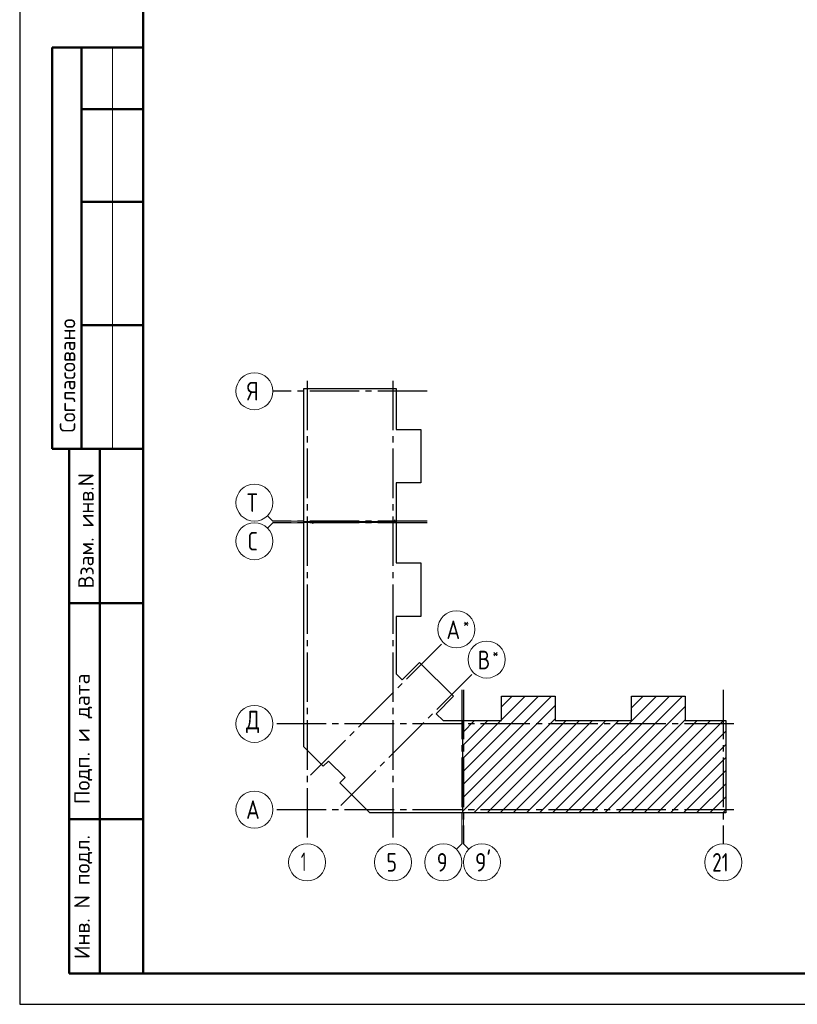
# Model space of a CAD drawing. Header units: millimetres. Extents: x 0 to 61017, y 0 to 42000.
# Tile 1 of 26: x 0 to 12590, y 0 to 15950. Entities that reach past the tile are written whole.
import ezdxf

# ---------------------------------------------------------------- set-up
doc = ezdxf.new("R2010")
doc.units = ezdxf.units.MM
doc.linetypes.add('______5', pattern=[1100, 800, -100, 100, -100])
doc.layers.add('Standard', color=7, linetype='Continuous', lineweight=25)
doc.layers.add('Оси', color=40, linetype='______5', lineweight=18)
doc.styles.add('ISOCPEUR', font='txt')

msp = doc.modelspace()

# ---------------------------------------------------------------- linework, layer by layer
at = {"layer": 'Standard', "color": 7, "linetype": 'Continuous', "lineweight": 50, "transparency": 33554687}
for p, q in [((2000, 15500), (527, 15500)), ((527, 15500), (527, 9000)), ((527, 15500), (527, 9000)), ((1000, 15500), (1000, 9000)), ((2000, 14500), (1000, 14500)), ((2000, 13000), (1000, 13000)), ((2000, 11000), (1000, 11000)), ((0, 9000), (6, 9000)), ((527, 9000), (2000, 9000)), ((800, 500), (800, 9000)), ((800, 500), (800, 9000)), ((1300, 500), (1300, 9000)), ((800, 6500), (2000, 6500)), ((800, 3000), (2000, 3000)), ((2000, 500), (800, 500))]:
    msp.add_line(p, q, dxfattribs=at)
at = {"layer": 'Standard', "color": 7, "linetype": 'Continuous', "lineweight": 13, "transparency": 33554687}
for p, q in [((1500, 15500), (1500, 9000)), ((4100, 7827), (4012, 7915)), ((4100, 7827), (4600, 7827)), ((4100, 7802), (4012, 7714)), ((4100, 7802), (4600, 7802)), ((7158, 2600), (7158, 3100)), ((7183, 2600), (7183, 3100)), ((7158, 2600), (7070, 2512)), ((7183, 2600), (7271, 2512))]:
    msp.add_line(p, q, dxfattribs=at)
at = {"layer": 'Standard', "color": 7, "linetype": 'Continuous', "lineweight": 35, "transparency": 33554687}
for p, q in [((7173, 3555), (8611, 4993)), ((7173, 3767), (8399, 4993)), ((7801, 4608), (8186, 4993)), ((7801, 4820), (7974, 4993)), ((8415, 3100), (10308, 4993)), ((8627, 3100), (10520, 4993)), ((8839, 3100), (10732, 4993)), ((9905, 4802), (10096, 4993)), ((7173, 3343), (8669, 4839)), ((9051, 3100), (10773, 4822)), ((7173, 3131), (8669, 4627)), ((7173, 4404), (7365, 4596)), ((7173, 3980), (7789, 4596)), ((7173, 4192), (7577, 4596)), ((7354, 3100), (8850, 4596)), ((7566, 3100), (9062, 4596)), ((7778, 3100), (9274, 4596)), ((7991, 3100), (9487, 4596)), ((8203, 3100), (9699, 4596)), ((9263, 3100), (10773, 4610)), ((9475, 3100), (10971, 4596)), ((9688, 3100), (11184, 4596)), ((9900, 3100), (11396, 4596)), ((10112, 3100), (11434, 4422)), ((10324, 3100), (11434, 4210)), ((10536, 3100), (11434, 3998)), ((10748, 3100), (11434, 3786)), ((10960, 3100), (11434, 3574)), ((11173, 3100), (11434, 3361)), ((11385, 3100), (11434, 3149))]:
    msp.add_line(p, q, dxfattribs=at)
at = {"layer": 'Standard', "color": 7, "linetype": 'Continuous', "lineweight": 13, "transparency": 33554687}
msp.add_lwpolyline([(0, 0), (59400, 0), (59400, 42000), (0, 42000), (0, 0)], close=True, dxfattribs=at)
at = {"layer": 'Standard', "color": 7, "linetype": 'Continuous', "lineweight": -3, "transparency": 33554687}
msp.add_lwpolyline([(0, 42000), (0, 0), (59400, 0), (59400, 42000), (0, 42000)], dxfattribs=at)
at = {"layer": 'Standard', "color": 7, "linetype": 'Continuous', "lineweight": 25, "transparency": 33554687}
for points in [[(0, 42000), (0, 0), (59400, 0), (59400, 42000), (0, 42000)], [(59400, 42000), (0, 42000), (0, 0), (59400, 0), (59400, 42000)], [(4600, 7817), (4600, 9974), (6096, 9974), (6096, 9313), (6493, 9313), (6493, 8445), (6096, 8445), (6096, 7817), (6078, 7817), (6078, 7837), (6063, 7837), (6063, 7817), (4600, 7817)], [(4600, 4357), (4600, 7812), (4738, 7812), (4738, 7792), (4753, 7792), (4753, 7812), (6096, 7812), (6096, 7149), (6493, 7149), (6493, 6281), (6096, 6281), (6096, 5355), (6194, 5257), (6475, 5538), (7024, 4989), (6743, 4708), (6855, 4596), (7168, 4596), (7168, 3100), (5670, 3100), (5182, 3588), (5267, 3673), (4999, 3941), (4914, 3856), (4600, 4170), (4600, 4357)], [(7173, 3100), (7173, 4563), (7193, 4563), (7193, 4578), (7173, 4578), (7173, 4596), (7801, 4596), (7801, 4993), (8669, 4993), (8669, 4596), (9287, 4596), (9905, 4596), (9905, 4993), (10773, 4993), (10773, 4596), (11434, 4596), (11434, 3100), (9287, 3100), (7173, 3100)]]:
    msp.add_lwpolyline(points, dxfattribs=at)
at = {"layer": 'Standard', "color": 7, "linetype": 'Continuous', "lineweight": 13, "transparency": 33554687}
msp.add_lwpolyline([(59400, 42000), (0, 42000), (0, 0), (59400, 0), (59400, 42000)], dxfattribs=at)
msp.add_lwpolyline([(59400, 42000), (0, 42000), (0, 0), (59400, 0), (59400, 42000)], dxfattribs=at)
at = {"layer": 'Standard', "color": 7, "linetype": 'Continuous', "lineweight": 50, "transparency": 33554687}
msp.add_lwpolyline([(2000, 41500), (58900, 41500), (58900, 500), (2000, 500), (2000, 41500)], close=True, dxfattribs=at)
at = {"layer": 'Оси', "color": 8, "linetype": '______5', "lineweight": -3, "transparency": 33554687}
for p, q in [((4653, 10101), (4653, 2600)), ((6043, 10101), (6043, 2600)), ((6596, 9931), (4100, 9931)), ((6596, 7827), (4100, 7827)), ((6596, 7802), (4100, 7802)), ((4708, 3712), (6858, 5862)), ((5198, 3222), (7348, 5372)), ((7158, 5096), (7158, 2600)), ((7183, 5096), (7183, 2600)), ((11391, 5096), (11391, 2600)), ((11561, 4543), (4100, 4543)), ((11561, 4543), (4100, 4543)), ((11561, 3153), (4100, 3153))]:
    msp.add_line(p, q, dxfattribs=at)
at = {"layer": 'Оси', "color": 7, "linetype": 'Continuous', "lineweight": 13, "transparency": 33554687}
for centre in [(3800, 9931), (3800, 8127), (3800, 7502), (7070, 6074), (7560, 5584), (3800, 4543), (3800, 4543), (3800, 3153), (4653, 2300), (6043, 2300), (6858, 2300), (7483, 2300), (11391, 2300)]:
    msp.add_circle(centre, 300, dxfattribs=at)

# ---------------------------------------------------------------- texts
at = {"layer": 'Standard', "color": 7, "linetype": 'Continuous', "lineweight": 50, "transparency": 33554687, "char_height": 250, "attachment_point": 7, "rotation": 90, "style": 'ISOCPEUR'}
for s, insert, width in [('\\A1;{\\fISOCPEUR|i0|b0;\\H250.000000;\\W1.000000;\\C7;Согласовано}\\P', (900, 9261), 2071.88), ('\\A1;{\\fISOCPEUR|i0|b0;\\H250.000000;\\W1.000000;\\C7;Взам. инв.N}\\P', (1198, 6736), 1909.1), ('\\A1;{\\fISOCPEUR|i0|b0;\\H250.000000;\\W1.000000;\\C7;Подп. и дата}\\P', (1174, 3242), 2197.06), ('\\A1;{\\fISOCPEUR|i0|b0;\\H250.000000;\\W1.000000;\\C7;Инв. N подл.}\\P', (1174, 734), 2021.79)]:
    msp.add_mtext(s, dxfattribs=dict(at, insert=insert, width=width))
at = {"layer": 'Standard', "color": 7, "linetype": 'Continuous', "lineweight": 25, "transparency": 33554687, "insert": (11211, 2150), "char_height": 300, "width": 472.28, "attachment_point": 7, "style": 'ISOCPEUR'}
msp.add_mtext('\\W0.75;21', dxfattribs=at)
at = {"layer": 'Оси', "color": 7, "linetype": 'Continuous', "lineweight": 25, "transparency": 33554687, "attachment_point": 7, "style": 'ISOCPEUR'}
for s, insert, char_height, width in [('\\W0.80;Я', (3680, 9781), 300, 359.83), ('\\W0.80;Т', (3680, 7977), 300, 359.83), ('\\W0.78;С', (3695, 7352), 300, 326.41), ('\\W0.80;*', (7179, 6092), 180, 215.89), ('\\W0.82;А', (6909, 5917), 300, 392.65), ('\\W0.80;*', (7654, 5602), 180, 215.89), ('\\W0.80;В', (7414, 5427), 300, 359.84), ('\\W0.82;Д', (3665, 4393), 300, 392.65), ('\\W0.82;А', (3665, 3003), 300, 392.65), ('\\W0.56;1', (4553, 2160), 300, 233.34), ('\\W0.78;5', (5938, 2150), 300, 326.41), ('\\W0.78;9', (6753, 2150), 300, 326.41), ("\\W0.84;9'", (7371, 2150), 300, 440.65)]:
    msp.add_mtext(s, dxfattribs=dict(at, insert=insert, char_height=char_height, width=width))

doc.saveas('drawing.dxf')
